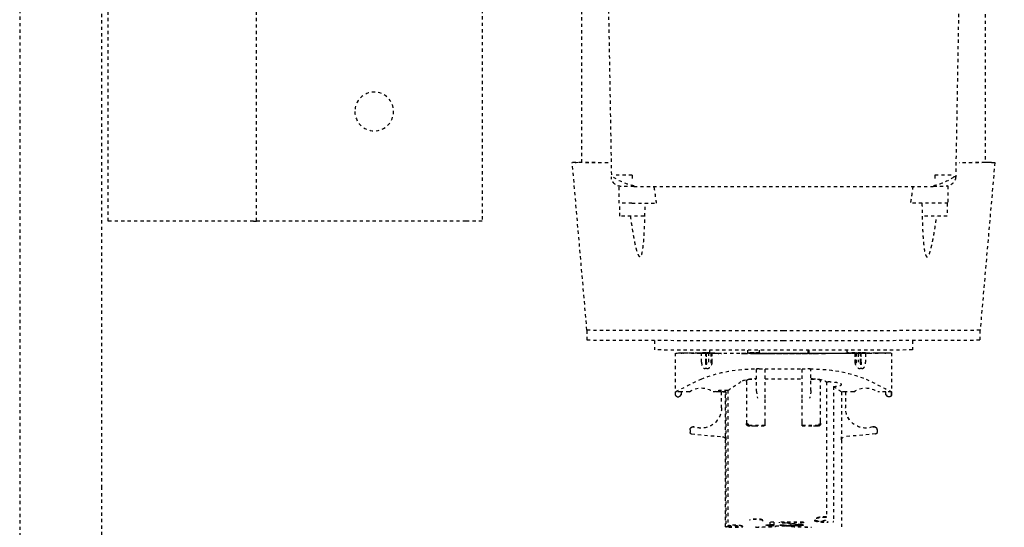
# Model space of a CAD drawing. Header units: centimetres. Extents: x 42630 to 130002, y 15 to 29179.
# Tile 110 of 175: x 52028 to 52058, y 5718 to 5733. Entities that reach past the tile are written whole.
import ezdxf

# ---------------------------------------------------------------- set-up
doc = ezdxf.new("R2010")
doc.units = ezdxf.units.CM
doc.header["$LTSCALE"] = 0.01
doc.linetypes.add('DASHED2', pattern=[9.525, 6.35, -3.175])
doc.layers.get('0').update_dxf_attribs({"color": 253})
doc.layers.add('CKDRZWI_', color=253, linetype='Continuous')

# ---------------------------------------------------------------- blocks, each defined once
blk = doc.blocks.new('A$7E8814B27261F1')
at = {"color": 7, "linetype": 'DASHED2', "ltscale": 10}
for p, q in [((366.58, 325.5), (636.73, 325.5)), ((636.73, 325.5), (711.34, 325.5)), ((636.73, 300), (367, 300)), ((711.34, 300), (636.73, 300)), ((554, 298), (353, 298)), ((554, 293), (554, 298)), ((554, 253), (554, 293)), ((554, 252), (457, 252)), ((554, 253), (554, 252)), ((554, 247), (554, 252)), ((554, 187), (554, 247)), ((554, 182), (554, 187)), ((452.5, 182), (554, 182)), ((587.81, 149.5), (535.81, 154.05)), ((535.81, 151.05), (447.86, 151.05)), ((590.91, 149.4), (587.82, 149.4)), ((442.63, 143.61), (540.3, 141.91)), ((548.45, 139.52), (543.12, 139.52)), ((552.45, 139.27), (548.46, 139.27)), ((539.79, 135.47), (541.26, 135.47)), ((543.26, 134.91), (543.26, 42.09)), ((548.46, 135.52), (548.46, 127.9)), ((591.05, 128.5), (593.91, 128.5)), ((594.89, 119.69), (594.89, 120.25)), ((594.89, 120.25), (594.92, 120.25)), ((594.89, 119.69), (594.93, 119.69)), ((607.91, 122), (594.91, 122)), ((594.92, 120.25), (594.92, 119.94)), ((606.89, 117.71), (606.89, 120.25)), ((606.89, 120.25), (606.91, 120.25)), ((606.91, 120.25), (606.91, 121.97)), ((607.92, 121.97), (606.91, 121.97)), ((606.91, 120.25), (607.82, 120.25)), ((607.82, 120.25), (607.82, 120.45)), ((607.82, 120.45), (607.92, 120.45)), ((608.42, 121.47), (608.42, 120.95)), ((617.95, 117.15), (617.95, 117.14)), ((617.96, 117.15), (617.95, 117.15)), ((618.72, 117.5), (618.7, 117.5)), ((618.72, 117.5), (619.5, 117.5)), ((619.99, 117.04), (620.84, 107.4)), ((594.81, 114.1), (594.81, 113.93)), ((594.81, 112.62), (594.81, 113.93)), ((594.88, 114.63), (594.88, 114.82)), ((594.88, 114.82), (594.88, 114.6)), ((594.88, 114.82), (594.89, 114.82)), ((594.92, 114.82), (594.89, 114.82)), ((594.89, 111.4), (594.89, 114.02)), ((594.92, 114.37), (594.92, 111.4)), ((594.99, 115.17), (594.93, 115.17)), ((594.94, 114.6), (594.94, 114.82)), ((594.94, 114.82), (594.94, 114.63)), ((594.94, 114.82), (595, 114.82)), ((594.94, 114.6), (595, 114.6)), ((595.02, 113.93), (595.02, 114.1)), ((595.02, 112.62), (595.02, 113.93)), ((597.72, 113.93), (595.02, 113.93)), ((594.44, 111.4), (594.01, 111.4)), ((594.96, 111.4), (594.44, 111.4)), ((594.81, 112.62), (594.81, 112.5)), ((594.81, 112.5), (594.81, 112.38)), ((594.81, 111.66), (594.81, 112.38)), ((594.81, 111.66), (594.85, 111.66)), ((594.89, 112.45), (594.89, 111.4)), ((594.93, 111.4), (594.93, 112.84)), ((594.99, 111.07), (594.99, 110.93)), ((594.99, 111.07), (599, 111.07)), ((594.99, 110.85), (594.99, 111.07)), ((594.99, 110.85), (598.64, 110.85)), ((595.02, 112.62), (595.02, 112.5)), ((597.72, 112.62), (595.02, 112.62)), ((595.02, 112.5), (595.02, 112.38)), ((595.02, 112.5), (598.59, 112.5)), ((595.02, 111.66), (595.02, 112.38)), ((597.72, 112.38), (595.02, 112.38)), ((597.72, 111.66), (595.02, 111.66)), ((595.03, 107.75), (595.03, 110.64)), ((597.73, 110.64), (595.03, 110.64)), ((606.89, 107.75), (606.89, 110.29)), ((595, 108.79), (595, 108.57)), ((595, 107.77), (595.03, 107.77)), ((606.89, 107.75), (606.91, 107.75)), ((606.91, 106.48), (606.91, 107.75)), ((611.92, 107.75), (606.91, 107.75)), ((606.46, 105.77), (648.24, 105.77)), ((606.87, 106.42), (648.68, 106.42)), ((620.73, 106.48), (606.91, 106.48)), ((648.72, 106.5), (621.83, 106.5)), ((648.26, 105.77), (648.24, 105.77)), ((648.68, 106.42), (648.68, 105.5)), ((595.03, 101.5), (595.03, 101.5)), ((595.03, 101.5), (595.04, 101.5)), ((594.44, 99.62), (594.03, 99.62)), ((595.03, 99.62), (594.44, 99.62)), ((594.79, 99.62), (594.79, 96)), ((594.8, 96), (594.8, 99.62)), ((594.81, 98.5), (594.81, 98.5)), ((594.81, 98.5), (595.01, 98.5)), ((595.01, 98.5), (595.01, 98.5)), ((595.01, 98.5), (595.03, 98.5)), ((595.03, 100.7), (595.03, 76.3)), ((595.04, 76.3), (595.04, 100.7)), ((603.03, 99.3), (603.03, 97)), ((603.73, 100), (615.96, 100)), ((615.96, 100), (616.65, 100)), ((616.65, 100), (616.84, 100)), ((617.35, 94.25), (617.35, 99.3)), ((617.54, 98.85), (617.54, 99.3)), ((595.01, 96), (594.03, 96)), ((594.78, 96), (594.78, 96.07)), ((594.78, 96), (594.78, 96.07)), ((594.81, 97.7), (594.81, 96)), ((594.82, 96), (594.82, 97.7)), ((595.01, 97.7), (595.01, 92.5)), ((595.02, 95.73), (595.02, 97.7)), ((595.02, 95.62), (595.02, 95.73)), ((595.03, 95.73), (595.02, 95.73)), ((595.02, 95.5), (595.02, 95.62)), ((595.02, 95.62), (595.03, 95.62)), ((595.02, 81.5), (595.02, 95.5)), ((595.03, 95.5), (595.02, 95.5)), ((595.04, 96.07), (595.04, 80.93)), ((595.05, 96.07), (595.05, 80.93)), ((599.82, 96.07), (599.82, 96.6)), ((599.82, 96.07), (599.82, 94.25)), ((599.94, 97), (606.53, 97)), ((602.88, 97), (602.88, 97.47)), ((606.53, 97), (608.88, 96.6)), ((617.51, 97.47), (617.51, 94.25)), ((595.01, 92.5), (595.01, 92.5)), ((595.01, 84.5), (595.01, 92.5)), ((608.88, 94.25), (599.82, 94.25)), ((599.82, 94.25), (599.82, 82.75)), ((602.88, 94.25), (602.88, 82.75)), ((616.29, 94.25), (608.88, 94.25)), ((617.35, 94.25), (616.29, 94.25)), ((617.51, 94.25), (617.35, 94.25)), ((647.36, 92.75), (648.33, 92.75)), ((647.36, 91.5), (647.36, 92.75)), ((648.17, 91.5), (648.17, 92.75)), ((648.19, 94), (648.35, 94)), ((648.47, 92.75), (648.33, 92.75)), ((648.47, 91.5), (648.47, 92.75)), ((647.36, 91.5), (648.47, 91.5)), ((647.36, 82.33), (647.36, 89.83)), ((647.36, 89.83), (647.51, 89.83)), ((648.27, 88.58), (648.27, 89.63)), ((648.35, 89.42), (648.27, 89.42)), ((648.58, 86), (648.58, 91)), ((647.51, 88.17), (647.36, 88.17)), ((647.51, 82.33), (647.51, 88.17)), ((648.42, 88.58), (648.27, 88.58)), ((648.45, 87.75), (648.35, 87.75)), ((648.38, 85.67), (648.38, 86.5)), ((648.47, 86.29), (648.38, 86.29)), ((648.5, 86.2), (648.39, 86.2)), ((648.47, 85.46), (648.47, 86.29)), ((595.01, 84.5), (595.01, 79.3)), ((595.01, 84.5), (595.01, 84.5)), ((608.88, 82.75), (599.82, 82.75)), ((599.82, 82.75), (599.82, 80.93)), ((616.29, 82.75), (608.88, 82.75)), ((617.35, 82.75), (616.29, 82.75)), ((617.51, 82.75), (617.35, 82.75)), ((617.35, 77.7), (617.35, 82.75)), ((617.51, 82.75), (617.51, 79.53)), ((648.14, 84), (647.97, 84)), ((648.23, 83.58), (648.01, 83.58)), ((648.42, 83.38), (648.12, 83.38)), ((648.35, 82.54), (648.14, 82.54)), ((648.23, 83.58), (648.27, 83.58)), ((648.45, 84.21), (648.34, 84.21)), ((648.47, 85.46), (648.38, 85.46)), ((594.03, 81), (595.01, 81)), ((594.49, 80.6), (594.03, 80.6)), ((595.01, 80.6), (594.49, 80.6)), ((595.02, 81.5), (595.02, 81.38)), ((595.03, 81.5), (595.02, 81.5)), ((595.02, 81.38), (595.02, 81.27)), ((595.02, 81.38), (595.03, 81.38)), ((595.02, 79.3), (595.02, 81.27)), ((595.03, 81.27), (595.02, 81.27)), ((599.82, 80.4), (599.82, 80.93)), ((606.53, 80), (599.94, 80)), ((602.88, 79.53), (602.88, 80)), ((603.03, 80), (603.03, 77.7)), ((647.36, 82.33), (647.51, 82.33)), ((648.23, 82.33), (648.27, 82.33)), ((595.01, 78.5), (595.01, 78.5)), ((595.01, 78.5), (595.03, 78.5)), ((615.96, 77), (603.73, 77)), ((616.65, 77), (615.96, 77)), ((617.54, 77.7), (617.54, 78.19)), ((595.03, 75.5), (595.03, 75.5)), ((595.03, 75.5), (595.04, 75.5)), ((603.87, 75.17), (645.62, 75.17)), ((605.27, 73.03), (647.07, 73.03)), ((606.91, 69.25), (606.91, 70.52)), ((606.91, 70.52), (620.73, 70.52)), ((621.83, 70.5), (648.72, 70.5)), ((594.49, 68.8), (594.02, 68.8)), ((594.49, 68.8), (594.99, 68.8)), ((594.8, 66.36), (594.8, 68.8)), ((594.83, 68.43), (594.83, 68.21)), ((594.89, 68.65), (594.89, 64.55)), ((594.89, 62.98), (594.89, 68.65)), ((594.92, 68.51), (594.92, 62.63)), ((594.93, 64.16), (594.93, 68.51)), ((595, 68.21), (595, 69.4)), ((595.03, 69.4), (595, 69.4)), ((595.03, 66.36), (595.03, 69.25)), ((606.89, 66.71), (606.89, 69.25)), ((606.89, 69.25), (606.91, 69.25)), ((606.91, 69.25), (611.92, 69.25)), ((619.99, 59.96), (620.84, 69.6)), ((594.84, 66.36), (594.8, 66.36)), ((594.81, 64.62), (594.81, 65.34)), ((594.85, 65.34), (594.81, 65.34)), ((594.81, 64.5), (594.81, 64.62)), ((594.81, 64.38), (594.81, 64.5)), ((594.81, 63.07), (594.81, 64.38)), ((594.84, 66.15), (594.84, 65.93)), ((594.84, 65.93), (594.84, 66.07)), ((594.84, 65.93), (594.84, 65.93)), ((594.99, 66.15), (594.99, 65.93)), ((597.94, 66.15), (594.99, 66.15)), ((594.99, 65.93), (594.99, 66.07)), ((594.99, 65.93), (599, 65.93)), ((595.02, 64.62), (595.02, 65.34)), ((595.02, 65.34), (597.72, 65.34)), ((595.02, 64.5), (595.02, 64.62)), ((597.72, 64.62), (595.02, 64.62)), ((595.02, 64.38), (595.02, 64.5)), ((595.02, 64.5), (598.59, 64.5)), ((595.02, 63.07), (595.02, 64.38)), ((597.72, 64.38), (595.02, 64.38)), ((595.03, 66.36), (597.73, 66.36)), ((594.81, 63.07), (594.81, 62.9)), ((594.88, 62.4), (594.88, 62.18)), ((594.88, 62.18), (594.88, 62.37)), ((594.88, 62.18), (594.89, 62.18)), ((594.89, 62.18), (594.92, 62.18)), ((594.93, 61.83), (594.99, 61.83)), ((594.94, 62.18), (594.94, 62.4)), ((595, 62.4), (594.94, 62.4)), ((594.94, 62.37), (594.94, 62.18)), ((594.94, 62.18), (595, 62.18)), ((595.02, 62.9), (595.02, 63.07)), ((595.02, 63.07), (597.72, 63.07)), ((606.89, 56.75), (606.89, 59.29)), ((617.95, 59.85), (617.95, 59.86)), ((617.95, 59.85), (617.96, 59.85)), ((618.7, 59.5), (618.72, 59.5)), ((618.72, 59.5), (619.5, 59.5)), ((594.89, 56.75), (594.89, 57.31)), ((594.89, 57.31), (594.93, 57.31)), ((594.92, 56.75), (594.89, 56.75)), ((594.91, 55), (607.91, 55)), ((594.92, 57.06), (594.92, 56.75)), ((606.89, 56.75), (606.91, 56.75)), ((606.91, 55.03), (606.91, 56.75)), ((607.82, 56.75), (606.91, 56.75)), ((607.92, 55.03), (606.91, 55.03)), ((607.82, 56.75), (607.82, 56.55)), ((607.82, 56.55), (607.92, 56.55)), ((608.42, 55.53), (608.42, 56.05)), ((548.46, 41.48), (548.46, 49.11)), ((591.05, 48.5), (593.91, 48.5)), ((539.79, 41.53), (541.26, 41.53)), ((543.08, 37.48), (548.45, 37.48)), ((548.46, 37.73), (552.45, 37.73)), ((425.73, 33.09), (540.3, 35.09)), ((535.81, 22.95), (587.81, 27.5)), ((587.82, 27.6), (590.91, 27.6)), ((439.87, 25.95), (535.81, 25.95))]:
    blk.add_line(p, q, dxfattribs=at)
blk.add_circle((520, 215.5), 6, dxfattribs=at)
for centre, radius, start, end in [((527.43, 132.06), 15.87, 10.1602, 35.9465), ((383.37, 137.51), 156.43, 359.2526, 1.0837), ((202.61, 135.91), 340.65, 359.8318, 0.5045), ((76.01, -3173.26), 3334.79, 81.8553, 81.94568), ((896.08, -28.04), 325.77, 152.5814, 154.1313), ((607.92, 121.47), 0.5, 359.9911, 89.9907), ((607.92, 120.95), 0.5, 270, 0), ((612.16, 114), 6.44, 144.8218, 215.1782), ((611.9, 114), 6.25, 270, 20.1712), ((611.9, 114), 6.25, 270, 20.1712), ((611.91, 114), 6.25, 270, 20.1712), ((611.92, 114), 6.25, 270, 20.1712), ((618.7, 116.5), 1, 150.0001, 200.1712), ((618.71, 116.5), 1, 139.4778, 200.1712), ((618.72, 116.5), 1, 139.4778, 200.1712), ((618.72, 116.5), 1, 150.0001, 200.1712), ((618.7, 116.5), 1, 89.9619, 149.9543), ((618.72, 116.5), 0.998, 90.0341, 150.0503), ((619.5, 117), 0.5, 69.5369, 90), ((619.5, 117), 0.5, 5, 90), ((645.01, 97.55), 45.2, 158.5222, 181.0926), ((621.83, 107.49), 1, 184.9941, 269.9954), ((1514.33, -492.98), 1087.54, 146.59455, 146.87887), ((605.77, 107.1), 1.3, 328.4612, 331.3703), ((620.56, 200.83), 94.35, 270.101, 270.7745), ((746.22, 35.66), 120.52, 144.0021, 144.0423), ((648.68, 106.22), 0.203, 3.2931, 90.1351), ((611.7, 97.97), 8.83, 158.1327, 183.2733), ((603.73, 99.3), 0.7, 90, 180), ((616.65, 99.3), 0.7, 0, 90), ((616.84, 99.3), 0.7, 0, 90), ((596.89, 98.54), 20.65, 357.0293, 0.8983), ((601.11, 96.6), 1.29, 176.0815, 180.0165), ((826.85, 87.85), 178.24, 177.0425, 178.9995), ((820.36, 88.16), 171.68, 176.9869, 179.0517), ((542.76, 81.58), 106.15, 6.0394, 6.7183), ((542.88, 83.02), 106.03, 5.2638, 5.9425), ((469.35, 67.41), 179.56, 5.3003, 7.1727), ((638.23, 85.81), 10.74, 19.6422, 20.8266), ((505.14, 76.64), 143.77, 4.765, 5.0983), ((648.39, 90.98), 0.185, 269.349, 4.729), ((648.5, 91), 0.2, 292.3069, 359.0633), ((468.7, 67.41), 179.91, 6.624, 6.7547), ((464.19, 65.43), 184.73, 5.4454, 7.0705), ((583.99, 79.42), 64.93, 7.7463, 8.1175), ((327.55, 68.77), 321.37, 3.3481, 3.4597), ((648.39, 86.02), 0.185, 355.2067, 90.7153), ((78.13, 64.81), 570.78, 2.3029, 2.3866), ((648.5, 86), 0.2, 0.9359, 67.6933), ((826.85, 89.15), 178.23, 181.0004, 182.9575), ((820.53, 88.85), 171.85, 180.9493, 183.012), ((504.56, 95.32), 144.06, 355.07, 355.2445), ((583.68, 72.49), 65.24, 8.8593, 9.2298), ((611.34, 76.35), 37.59, 11.0927, 11.7406), ((637.89, 78.28), 11.1, 21.4128, 22.5724), ((583.99, 92.75), 64.93, 351.8825, 352.2537), ((638.23, 86.15), 10.74, 339.1733, 340.3577), ((327.55, 103.39), 321.37, 356.5403, 356.6519), ((505.14, 95.32), 143.77, 354.9017, 355.235), ((78.13, 107.14), 570.78, 357.6134, 357.6971), ((601.11, 80.4), 1.29, 179.9835, 183.9185), ((646.48, 79.71), 46.66, 179.2656, 201.1195), ((611.7, 79.03), 8.83, 176.7267, 201.8673), ((605.85, 91.05), 11.07, 273.5174, 285.8478), ((596.89, 78.46), 20.65, 359.2011, 2.9704), ((603.73, 77.7), 0.7, 180, 270), ((616.65, 77.7), 0.7, 270, 0), ((616.84, 77.7), 0.7, 270, 0), ((1104.63, 402.35), 598.18, 213.09426, 213.15873), ((624, 74.7), 20.14, 178.6529, 180.0014), ((645.62, 75.81), 0.637, 269.9665, 274.6966), ((525.3, 19.16), 96.42, 32.1856, 33.9693), ((620.57, -22.75), 93.27, 89.2217, 89.9029), ((621.83, 69.51), 1, 90.004, 175.0047), ((647.07, 73.25), 0.22, 270.0046, 275.5235), ((611.9, 63), 6.25, 339.8288, 90), ((611.9, 63), 6.25, 339.8288, 90), ((611.91, 63), 6.25, 339.8288, 90), ((611.92, 63), 6.25, 339.8288, 90), ((612.16, 63), 6.44, 144.8218, 215.1782), ((932.93, 223.53), 366.99, 205.9558, 207.3316), ((618.7, 60.5), 1, 159.8288, 209.9999), ((618.71, 60.5), 1, 159.8288, 220.5222), ((618.72, 60.5), 1, 159.8288, 209.9999), ((618.72, 60.5), 1, 159.8288, 220.5222), ((618.7, 60.5), 1, 210.05, 270.0338), ((618.72, 60.5), 0.999, 209.9539, 269.9617), ((619.5, 60), 0.5, 270, 355), ((619.5, 60), 0.5, 270, 290.4631), ((607.92, 56.05), 0.5, 0, 90), ((607.92, 55.53), 0.5, 270.0093, 0.0089), ((76.01, 3350.26), 3334.79, 278.05431, 278.1447), ((389.94, 39.47), 149.86, 358.8761, 0.7876), ((527.43, 44.94), 15.87, 324.0555, 349.8388), ((540.14, 38.09), 3, 272.9782, 360), ((369.04, 39.09), 171.3, 358.6612, 358.8486)]:
    blk.add_arc(centre, radius, start, end, dxfattribs=at)
for centre, major_axis, ratio, start_param, end_param in [((535.81, 88.5), (0, -65.55), 0.002935, 2.551097, 3.445304), ((535.81, 88.5), (0, -62.55), 0.002935, 2.62761, 3.141593), ((587.81, 88.5), (0, -61), 0.002935, 1.570796, 3.141336), ((590.91, 88.5), (0, -60.9), 0.002935, 1.570796, 3.141593), ((548.45, 135.52), (0, 4), 0.002935, 4.712389, 6.283185), ((552.45, 135.52), (0, 3.75), 0.002935, 3.141593, 6.283185), ((593.91, 88.5), (0, 40), 0.002935, 3.141593, 6.283185), ((594.91, 42), (0, -80), 0.002935, 2.693405, 3.589781), ((594.91, 42), (0, 78), 0.002935, 0.089864, 0.448188), ((594.91, 42), (0, 78), 0.002935, 5.834997, 6.244714), ((607.91, 42), (0, -80), 0.002935, 3.11659, 3.141593), ((594.91, 42), (0, 73.3), 0.002935, 0.138053, 0.34709), ((594.91, 42), (0, 73.3), 0.002935, 0.114734, 0.134903), ((594.89, 114.02), (0, -0.8), 0.002935, 1.570796, 3.256327), ((594.93, 114.37), (0, -0.8), 0.002935, 3.082247, 4.712389), ((594.91, 42), (0, 73.3), 0.002935, 6.148283, 6.22384), ((594.93, 112.84), (0, -0.5), 0.002935, 3.073935, 4.712389), ((594.91, 42), (0, 71.5), 0.002935, 5.882509, 6.215528), ((594.91, 42), (0, 73.3), 0.002935, 5.936095, 6.145132), ((594.84, 96.07), (0, 18), 0.002935, 0.448188, 0.523599), ((594.91, 42), (0, 71.5), 0.002935, 0.124263, 0.242963), ((594.89, 112.45), (0, -0.5), 0.002935, 1.570796, 3.265856), ((594.91, 42), (0, 73.3), 0.002935, 5.883677, 5.933101), ((594.99, 96.07), (0, 18), 0.002935, 5.759587, 5.834997), ((594.99, 96.07), (0, -20), 0.002935, 1.570796, 2.386989), ((597.72, 111.46), (2, -0.01), 0.577345, 1.124172, 1.575199), ((597.72, 113.54), (2, 0.01), 0.577345, 4.707987, 5.159013), ((599.69, 96.07), (0, 20), 0.002935, 5.658305, 5.700821), ((595, 108.79), (0, 0.8), 0.002935, 4.712389, 5.883677), ((595, 108.57), (0, 0.8), 0.002935, 2.740916, 4.712389), ((594.99, 96.07), (0, -18), 0.002935, 1.570796, 2.276568), ((595.03, 100.7), (0, 0.8), 0.002935, 0, 1.570796), ((595.03, 100.7), (0, 0.8), 0.002935, 4.712389, 6.283185), ((594.84, 96.07), (0, -18), 0.002935, 4.514006, 4.712389), ((594.84, 96.07), (0, 20), 0.002935, 1.392477, 1.570796), ((594.81, 97.7), (0, -0.8), 0.002935, 1.570796, 3.141591), ((594.81, 97.7), (0, -0.8), 0.002935, 3.141591, 4.712389), ((595.01, 97.7), (0, 0.8), 0.002935, 4.712389, 6.283185), ((595.01, 97.7), (0, 0.8), 0.002935, 0.000002, 1.570796), ((646.69, 94.8), (0, -0.2), 0.986498, 1.570796, 2.767434), ((648.5, 91), (-0.2, 0.003), 0.292087, 3.141166, 3.197515), ((587.81, 88.5), (0, 61), 0.002935, 3.141849, 4.712389), ((590.91, 88.5), (0, 60.9), 0.002935, 3.141593, 4.712389), ((648.5, 86), (-0.2, -0.003), 0.292102, 3.085671, 3.141589), ((594.99, 80.93), (0, -20), 0.002935, 0.754604, 1.570796), ((594.99, 80.93), (0, 18), 0.002935, 4.006617, 4.712389), ((595.01, 79.3), (0, 0.8), 0.002935, 1.570796, 3.141594), ((595.01, 79.3), (0, 0.8), 0.002935, 3.141591, 4.712389), ((595.03, 76.3), (0, 0.8), 0.002935, 1.570796, 3.141594), ((595.03, 76.3), (0, 0.8), 0.002935, 3.141593, 4.712389), ((621.83, 172.5), (0, 102), 0.002935, 3.131725, 3.156371), ((594.84, 80.93), (0, -20), 0.002935, 5.363787, 5.528582), ((594.91, 135), (0, -71.5), 0.002935, 5.882509, 6.158922), ((594.83, 68.43), (0, -0.8), 0.002935, 4.226433, 4.712389), ((594.83, 68.21), (0, -0.8), 0.002935, 4.712389, 5.883677), ((594.91, 135), (0, -73.3), 0.002935, 5.883677, 5.933101), ((594.9, 68.65), (0, -2.8), 0.002935, 4.657195, 4.712389), ((594.9, 68.65), (0, -2), 0.002935, 4.635079, 4.712389), ((594.92, 68.51), (0, -2), 0.002935, 1.570796, 1.715896), ((594.92, 68.51), (0, -2.8), 0.002935, 1.570796, 1.67426), ((594.91, 135), (0, -71.5), 0.002935, 0.067657, 0.338146), ((594.98, 68.49), (0, 1), 0.002935, 3.479739, 5.025142), ((594.99, 74.7), (0, 5.9), 0.002935, 3.141593, 3.597946), ((594.91, 135), (0, -73.3), 0.002935, 0.350084, 0.399508), ((595, 68.21), (0, -0.8), 0.002935, 0.399508, 1.570796), ((594.84, 80.93), (0, -18), 0.002935, 5.759587, 5.834997), ((594.91, 135), (0, -78), 0.002935, 5.834997, 6.193321), ((594.91, 135), (0, -73.3), 0.002935, 5.936095, 6.145132), ((594.89, 64.55), (0, 0.5), 0.002935, 3.017329, 4.712389), ((594.91, 135), (0, -78), 0.002935, 0.038471, 0.448188), ((594.93, 64.16), (0, 0.5), 0.002935, 1.570796, 3.20925), ((594.91, 135), (0, -73.3), 0.002935, 0.138053, 0.34709), ((594.99, 80.93), (0, -18), 0.002935, 0.448188, 0.523599), ((597.72, 63.46), (2, -0.01), 0.577345, 1.124172, 1.575199), ((597.72, 65.54), (2, 0.01), 0.577345, 4.707987, 5.159013), ((599.69, 80.93), (0, -20), 0.002935, 0.582364, 0.62488), ((594.91, 135), (0, 80), 0.002935, 2.693405, 3.589781), ((594.91, 135), (0, -73.3), 0.002935, 6.148283, 6.168451), ((594.89, 62.98), (0, 0.8), 0.002935, 3.026858, 4.712389), ((594.93, 62.63), (0, 0.8), 0.002935, 1.570796, 3.200938), ((594.91, 135), (0, -73.3), 0.002935, 0.059345, 0.134903), ((607.91, 135), (0, 80), 0.002935, 3.141593, 3.166595), ((552.45, 41.48), (0, -3.75), 0.002935, 0, 3.141593), ((543.18, 35), (0, -10.85), 0.002935, 4.012474, 4.423392), ((548.45, 41.48), (0, -4), 0.002935, 0, 1.570796), ((535.81, 88.5), (0, 65.55), 0.002935, 2.837881, 3.732056), ((535.81, 88.5), (0, 62.55), 0.002935, 3.141593, 3.655545)]:
    blk.add_ellipse(centre, major_axis=major_axis, ratio=ratio, start_param=start_param, end_param=end_param, dxfattribs=at)
for points, weights in [([(543.24, 138.91), (543.24, 140.64), (542.03, 141.88), (540.3, 141.91)], [1.16736616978, 0.944209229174, 0.944211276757, 1.16737231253]), ([(648.86, 97.04), (648.89, 97.08), (648.91, 97.13), (648.91, 97.18)], [1.04244449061, 0.987803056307, 0.985919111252, 1.03679265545]), ([(648.86, 79.96), (648.89, 79.92), (648.91, 79.87), (648.91, 79.82)], [1.04244660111, 0.987803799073, 0.985918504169, 1.0367907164])]:
    blk.add_rational_spline(points, weights, degree=3, dxfattribs=at)
for points, knots in [([(552.45, 136.03), (552.66, 136), (554.2, 135.79), (557.16, 135.34), (560.61, 134.72), (563.07, 134.13), (564.24, 133.73), (564.78, 133.45), (564.99, 133.27), (565.07, 133.14), (565.12, 132.9), (564.48, 132.49), (563.54, 132.31), (562.4, 132.11), (561.06, 131.95), (559.26, 131.8), (556.52, 131.64), (552.88, 131.5), (550.01, 131.47), (548.46, 131.45)], [0.1164224, 0.1164224, 0.1164224, 0.1164224, 0.1349744, 0.2502166, 0.3752995, 0.4378256, 0.469073, 0.4846887, 0.4925198, 0.4966186, 0.5003701, 0.5218265, 0.5621282, 0.5906125, 0.6246781, 0.6818998, 0.7497834, 0.8650196, 1, 1, 1, 1]), ([(597.72, 113.93), (597.81, 113.93), (597.99, 113.93), (598.26, 113.9), (598.51, 113.85), (598.75, 113.79), (598.97, 113.71), (599.16, 113.62), (599.33, 113.51), (599.47, 113.38), (599.58, 113.25), (599.66, 113.1), (599.71, 112.94), (599.72, 112.83), (599.72, 112.78)], [0, 0, 0, 0, 0.080299, 0.160892, 0.241432, 0.321708, 0.402073, 0.483384, 0.5664, 0.650567, 0.73553, 0.821698, 0.909645, 1, 1, 1, 1]), ([(599.72, 112.29), (599.72, 112.26), (599.72, 112.19), (599.71, 112.08), (599.68, 111.97), (599.64, 111.87), (599.57, 111.7), (599.45, 111.49), (599.23, 111.24), (598.94, 111.01), (598.65, 110.84), (598.39, 110.74), (598.17, 110.69), (597.96, 110.65), (597.81, 110.65), (597.73, 110.64)], [0, 0, 0, 0, 0.050023, 0.09988, 0.14974, 0.199772, 0.250143, 0.37683, 0.500075, 0.624995, 0.749862, 0.813296, 0.874922, 0.937809, 1, 1, 1, 1]), ([(606.46, 105.77), (606.46, 105.84), (606.46, 105.96), (606.46, 106.14), (606.46, 106.32), (606.47, 106.57), (606.47, 106.86), (606.49, 107.32), (606.51, 107.86), (606.54, 108.43), (606.58, 108.91), (606.63, 109.28), (606.67, 109.53), (606.71, 109.66), (606.74, 109.65), (606.78, 109.51), (606.81, 109.25), (606.83, 108.86), (606.85, 108.37), (606.86, 107.89), (606.86, 107.46), (606.87, 107.13), (606.87, 106.78), (606.87, 106.54), (606.87, 106.42)], [0, 0, 0, 0, 0.015651, 0.031274, 0.046901, 0.062563, 0.09382, 0.125107, 0.18759, 0.250074, 0.312557, 0.375041, 0.437525, 0.500008, 0.562492, 0.624975, 0.687459, 0.749942, 0.812425, 0.874909, 0.906174, 0.937453, 0.968721, 1, 1, 1, 1]), ([(648.52, 101.35), (648.51, 101.35), (648.49, 101.37), (648.46, 101.48), (648.42, 101.69), (648.39, 101.98), (648.35, 102.34), (648.32, 102.77), (648.29, 103.22), (648.27, 103.67), (648.26, 104.1), (648.25, 104.5), (648.24, 104.87), (648.24, 105.2), (648.24, 105.4), (648.24, 105.5)], [0.49972, 0.49972, 0.49972, 0.49972, 0.5382142, 0.5852752, 0.6322933, 0.6793824, 0.7266415, 0.7730486, 0.8166173, 0.8562278, 0.8919375, 0.9239515, 0.9524829, 0.9777522, 1, 1, 1, 1]), ([(648.26, 105.77), (648.27, 105.77), (648.29, 105.77), (648.32, 105.76), (648.35, 105.75), (648.38, 105.72), (648.41, 105.68), (648.43, 105.63), (648.44, 105.58), (648.44, 105.56), (648.44, 105.55)], [0, 0, 0, 0, 0.077819, 0.160912, 0.250672, 0.364355, 0.500619, 0.750049, 0.895526, 1, 1, 1, 1]), ([(648.88, 105.5), (648.88, 105.4), (648.88, 105.2), (648.88, 104.88), (648.88, 104.52), (648.88, 104.13), (648.87, 103.7), (648.87, 103.25), (648.86, 102.79), (648.85, 102.35), (648.83, 101.94), (648.81, 101.61), (648.79, 101.36), (648.76, 101.2), (648.73, 101.14), (648.7, 101.17), (648.66, 101.29), (648.62, 101.51), (648.59, 101.81), (648.55, 102.19), (648.52, 102.64), (648.49, 103.11), (648.47, 103.58), (648.46, 104.03), (648.45, 104.45), (648.44, 104.84), (648.44, 105.18), (648.44, 105.4), (648.44, 105.5)], [0, 0, 0, 0, 0.021142, 0.044766, 0.071225, 0.100844, 0.13394, 0.170836, 0.211756, 0.256205, 0.30257, 0.349502, 0.396623, 0.443801, 0.49106, 0.538246, 0.585336, 0.632379, 0.679485, 0.726752, 0.773158, 0.816715, 0.85631, 0.892002, 0.923998, 0.952512, 0.977766, 1, 1, 1, 1]), ([(648.68, 105.5), (648.68, 105.41), (648.68, 105.21), (648.68, 104.9), (648.68, 104.56), (648.68, 104.19), (648.67, 103.78), (648.67, 103.36), (648.66, 102.92), (648.65, 102.49), (648.63, 102.11), (648.62, 101.88), (648.61, 101.77), (648.61, 101.75)], [0, 0, 0, 0, 0.0211535, 0.0447913, 0.0712654, 0.1008996, 0.134011, 0.1709219, 0.2118535, 0.2563086, 0.3026678, 0.349585, 0.3586014, 0.3586014, 0.3586014, 0.3586014]), ([(616.47, 100), (616.49, 100), (616.53, 100), (616.58, 99.98), (616.64, 99.96), (616.7, 99.92), (616.75, 99.87), (616.8, 99.82), (616.84, 99.75), (616.88, 99.67), (616.91, 99.59), (616.94, 99.5), (616.95, 99.4), (616.96, 99.33), (616.96, 99.3)], [0, 0, 0, 0, 0.075055, 0.151653, 0.229775, 0.309404, 0.390525, 0.473128, 0.557207, 0.642763, 0.729804, 0.818344, 0.908402, 1, 1, 1, 1]), ([(646.69, 95), (646.69, 95), (646.69, 95), (646.68, 95), (646.66, 95.01), (646.65, 95.01), (646.64, 95.03), (646.62, 95.05), (646.6, 95.07), (646.58, 95.11), (646.56, 95.16), (646.54, 95.22), (646.51, 95.3), (646.48, 95.41), (646.46, 95.54), (646.43, 95.71), (646.4, 95.93), (646.37, 96.19), (646.35, 96.51), (646.34, 96.86), (646.35, 97.22), (646.36, 97.57), (646.38, 97.88), (646.41, 98.14), (646.44, 98.35), (646.47, 98.51), (646.5, 98.64), (646.52, 98.74), (646.55, 98.81), (646.57, 98.87), (646.59, 98.91), (646.61, 98.95), (646.63, 98.97), (646.65, 98.98), (646.66, 98.99), (646.68, 99), (646.69, 99), (646.69, 99), (646.69, 99)], [0, 0, 0, 0, 0.004014, 0.0146, 0.026332, 0.039339, 0.05376, 0.069735, 0.087389, 0.106844, 0.128308, 0.152062, 0.178429, 0.207808, 0.240662, 0.277575, 0.319359, 0.366962, 0.421284, 0.478154, 0.534789, 0.591761, 0.645979, 0.693416, 0.735076, 0.771891, 0.804671, 0.833985, 0.860292, 0.883993, 0.905422, 0.924871, 0.942502, 0.958431, 0.972799, 0.98575, 0.997415, 1, 1, 1, 1]), ([(646.75, 94.97), (646.74, 94.98), (646.73, 95.01), (646.7, 95.09), (646.68, 95.19), (646.65, 95.31), (646.62, 95.48), (646.58, 95.68), (646.55, 95.94), (646.53, 96.26), (646.51, 96.62), (646.51, 97.01), (646.51, 97.4), (646.53, 97.77), (646.56, 98.09), (646.59, 98.35), (646.62, 98.55), (646.65, 98.71), (646.68, 98.84), (646.71, 98.94), (646.73, 99), (646.75, 99.03), (646.75, 99.03)], [0.1249656, 0.1249656, 0.1249656, 0.1249656, 0.1399089, 0.1646577, 0.1921504, 0.2228021, 0.257108, 0.2957375, 0.33955, 0.3897174, 0.4449878, 0.5013467, 0.5576444, 0.6133598, 0.6647061, 0.7094138, 0.7488092, 0.7837565, 0.8149648, 0.8429386, 0.8681016, 0.875035, 0.875035, 0.875035, 0.875035]), ([(599.82, 96.69), (599.83, 96.7), (599.83, 96.73), (599.83, 96.77), (599.84, 96.84), (599.87, 96.92), (599.9, 96.97), (599.92, 97), (599.94, 97), (599.94, 97)], [0, 0, 0, 0, 0.083641, 0.166813, 0.250583, 0.500059, 0.749559, 0.874722, 1, 1, 1, 1]), ([(599.94, 80), (599.94, 80), (599.93, 80), (599.92, 80.01), (599.89, 80.03), (599.87, 80.08), (599.84, 80.17), (599.83, 80.25), (599.83, 80.29), (599.82, 80.31)], [0, 0, 0, 0, 0.083694, 0.166875, 0.250603, 0.500102, 0.749579, 0.87471, 1, 1, 1, 1]), ([(616.96, 77.7), (616.96, 77.67), (616.95, 77.61), (616.94, 77.53), (616.93, 77.45), (616.9, 77.37), (616.87, 77.3), (616.84, 77.24), (616.8, 77.18), (616.76, 77.13), (616.71, 77.09), (616.66, 77.06), (616.62, 77.03), (616.57, 77.01), (616.52, 77), (616.49, 77), (616.47, 77)], [0, 0, 0, 0, 0.0786, 0.156066, 0.232414, 0.307656, 0.381804, 0.454864, 0.52684, 0.597733, 0.66754, 0.736255, 0.803869, 0.870372, 0.935753, 1, 1, 1, 1]), ([(645.62, 75.17), (645.62, 75.26), (645.63, 75.45), (645.64, 75.73), (645.66, 76.05), (645.69, 76.39), (645.73, 76.75), (645.78, 77.14), (645.85, 77.53), (645.93, 77.91), (646.02, 78.24), (646.13, 78.52), (646.24, 78.72), (646.35, 78.83), (646.47, 78.86), (646.57, 78.8), (646.68, 78.66), (646.77, 78.44), (646.86, 78.14), (646.93, 77.78), (647, 77.38), (647.04, 76.97), (647.08, 76.57), (647.11, 76.2), (647.12, 75.84), (647.14, 75.52), (647.14, 75.23), (647.15, 74.95), (647.15, 74.78), (647.15, 74.7)], [0, 0, 0, 0, 0.020926, 0.043994, 0.069664, 0.098391, 0.130627, 0.16683, 0.207124, 0.250961, 0.297498, 0.345635, 0.394126, 0.442303, 0.490287, 0.538246, 0.586235, 0.634163, 0.681542, 0.727683, 0.771519, 0.81183, 0.848083, 0.880547, 0.909626, 0.935711, 0.959197, 0.980483, 1, 1, 1, 1]), ([(645.82, 75.44), (645.83, 75.54), (645.84, 75.74), (645.85, 76.07), (645.88, 76.43), (645.92, 76.81), (645.97, 77.21), (646.04, 77.63), (646.12, 78.03), (646.21, 78.39), (646.32, 78.68), (646.43, 78.9), (646.54, 79.03), (646.66, 79.06), (646.76, 79.01), (646.87, 78.86), (646.97, 78.63), (647.05, 78.32), (647.13, 77.94), (647.19, 77.53), (647.24, 77.1), (647.28, 76.68), (647.3, 76.28), (647.32, 75.91), (647.33, 75.57), (647.34, 75.25), (647.34, 74.97), (647.34, 74.79), (647.34, 74.7)], [0, 0, 0, 0, 0.023312, 0.049243, 0.078262, 0.110837, 0.147433, 0.188267, 0.232812, 0.280219, 0.329392, 0.379022, 0.428342, 0.477454, 0.526537, 0.575651, 0.624725, 0.673266, 0.720578, 0.765576, 0.806985, 0.844224, 0.877555, 0.907393, 0.934144, 0.958214, 0.980018, 1, 1, 1, 1]), ([(646.75, 75.46), (646.78, 75.54), (646.84, 75.72), (646.93, 76.08), (647, 76.51), (647.06, 77.01), (647.11, 77.55), (647.14, 78.14), (647.16, 78.72), (647.16, 79.12), (647.16, 79.3)], [0.6249474, 0.6249474, 0.6249474, 0.6249474, 0.6725645, 0.7205666, 0.7683345, 0.8159059, 0.8633378, 0.9106711, 0.9580431, 1, 1, 1, 1]), ([(605.27, 73.03), (605.26, 72.98), (605.26, 72.87), (605.24, 72.71), (605.23, 72.56), (605.21, 72.36), (605.19, 72.12), (605.14, 71.76), (605.07, 71.37), (604.97, 70.99), (604.86, 70.72), (604.75, 70.57), (604.62, 70.53), (604.5, 70.62), (604.37, 70.82), (604.25, 71.13), (604.14, 71.55), (604.05, 72.06), (603.97, 72.64), (603.92, 73.19), (603.89, 73.64), (603.87, 73.99), (603.86, 74.34), (603.86, 74.58), (603.86, 74.7)], [0, 0, 0, 0, 0.015643, 0.031263, 0.046892, 0.062556, 0.093805, 0.125095, 0.187581, 0.250067, 0.312552, 0.375038, 0.437525, 0.500013, 0.562499, 0.624985, 0.687472, 0.749957, 0.812439, 0.87492, 0.906191, 0.937458, 0.968726, 1, 1, 1, 1]), ([(645.82, 75.44), (645.82, 75.42), (645.83, 75.4), (645.82, 75.34), (645.81, 75.29), (645.78, 75.24), (645.75, 75.21), (645.72, 75.18), (645.69, 75.18), (645.67, 75.18)], [0, 0, 0, 0, 0.107741, 0.250013, 0.499553, 0.635823, 0.749635, 0.88205, 1, 1, 1, 1]), ([(647.09, 73.04), (647.1, 73.04), (647.12, 73.04), (647.15, 73.05), (647.18, 73.06), (647.21, 73.07), (647.25, 73.1), (647.28, 73.13), (647.3, 73.16), (647.3, 73.17), (647.3, 73.18)], [0, 0, 0, 0, 0.076521, 0.15976, 0.250661, 0.364876, 0.500615, 0.7501, 0.897742, 1, 1, 1, 1]), ([(599.72, 64.22), (599.72, 64.17), (599.71, 64.06), (599.66, 63.9), (599.58, 63.75), (599.47, 63.62), (599.33, 63.49), (599.16, 63.38), (598.96, 63.29), (598.75, 63.21), (598.51, 63.15), (598.26, 63.1), (597.99, 63.07), (597.81, 63.07), (597.72, 63.07)], [0, 0, 0, 0, 0.09061, 0.178876, 0.265335, 0.350468, 0.434632, 0.517551, 0.598817, 0.679133, 0.759269, 0.839574, 0.919907, 1, 1, 1, 1]), ([(597.73, 66.36), (597.77, 66.35), (597.84, 66.35), (597.95, 66.34), (598.07, 66.33), (598.21, 66.3), (598.39, 66.26), (598.65, 66.16), (598.94, 65.99), (599.23, 65.76), (599.45, 65.51), (599.59, 65.27), (599.67, 65.06), (599.72, 64.88), (599.72, 64.76), (599.72, 64.71)], [0, 0, 0, 0, 0.031116, 0.062229, 0.093519, 0.125165, 0.186776, 0.250223, 0.375087, 0.500003, 0.62323, 0.749928, 0.833651, 0.916748, 1, 1, 1, 1]), ([(548.46, 45.55), (550.01, 45.53), (552.88, 45.5), (557.18, 45.34), (560.62, 45.12), (563.07, 44.8), (564.25, 44.53), (564.78, 44.32), (564.99, 44.16), (565.07, 44.05), (565.12, 43.81), (564.48, 43.33), (563.54, 43.03), (562.39, 42.71), (561.05, 42.4), (559.25, 42.03), (556.51, 41.56), (554.2, 41.21), (552.66, 41), (552.45, 40.97)], [0, 0, 0, 0, 0.1349743, 0.2502163, 0.3752991, 0.4378252, 0.4690726, 0.4846884, 0.4925185, 0.4966222, 0.5003698, 0.5218272, 0.5621286, 0.5906126, 0.6246784, 0.6819, 0.7497836, 0.8650197, 0.8835763, 0.8835763, 0.8835763, 0.8835763])]:
    blk.add_open_spline(points, degree=3, knots=knots, dxfattribs=at)
for points in [[(646.82, 95.15), (646.81, 95.1), (646.8, 95.06), (646.79, 95.03)], [(648.36, 87.54), (648.37, 87.19), (648.38, 86.85), (648.38, 86.5)], [(648.36, 84.63), (648.37, 84.97), (648.38, 85.32), (648.38, 85.67)], [(648.45, 87.75), (648.46, 87.26), (648.46, 86.78), (648.47, 86.29)], [(648.45, 84.21), (648.46, 84.63), (648.46, 85.04), (648.47, 85.46)]]:
    blk.add_open_spline(points, degree=3, dxfattribs=at)

msp = doc.modelspace()

# ---------------------------------------------------------------- block references
at = {"layer": 'CKDRZWI_', "xscale": -0.1, "yscale": 0.1, "zscale": 0.1, "rotation": 89.99999999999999}
msp.add_blockref('A$7E8814B27261F1', (52060.429, 5782.604), dxfattribs=at)

doc.saveas('drawing.dxf')
